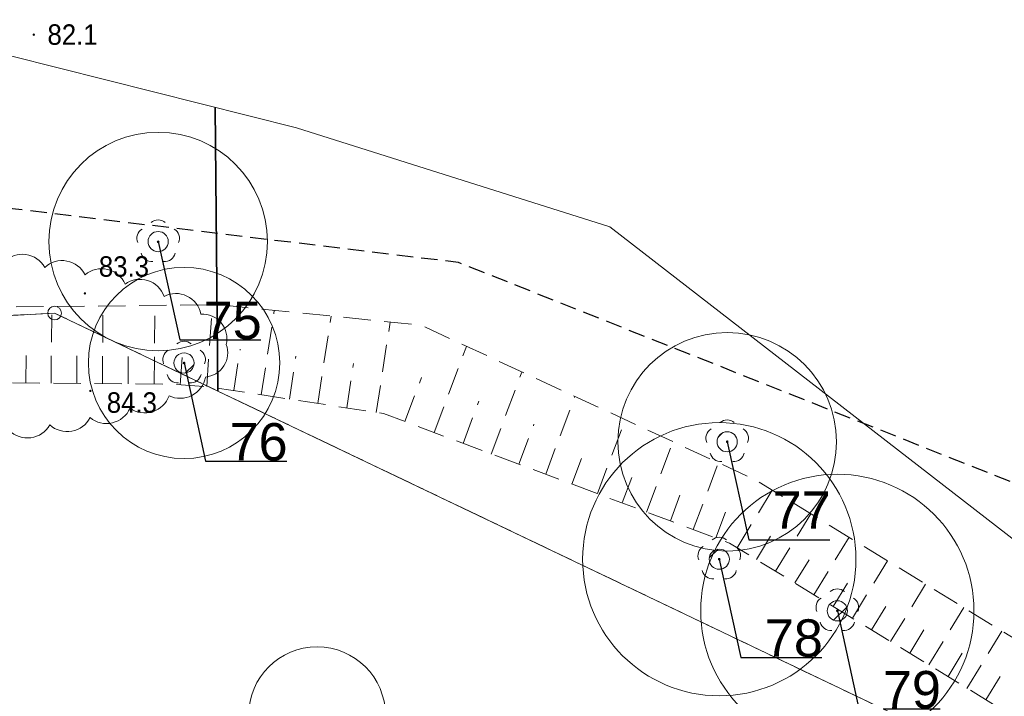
# Model space of a CAD drawing. Header units: metres. Extents: x 6540907 to 6541833, y 5893434 to 5894895.
# Tile 52 of 256: x 6541196 to 6541232, y 5893728 to 5893753. Entities that reach past the tile are written whole.
import ezdxf
from ezdxf import colors
from ezdxf.entities.mleader import LeaderData, LeaderLine
from ezdxf.math import Vec2, Vec3

# ---------------------------------------------------------------- set-up
doc = ezdxf.new("R2010")
doc.units = ezdxf.units.M
doc.header["$MEASUREMENT"] = 0
for name, pattern in [('1.0_0.5', [1.5, 1, -0.5]), ('2', [0.9, 0.6, -0.3]), ('219-500', [0, 0]), ('egug-500', [1, 0.5, -0.5])]:
    doc.linetypes.add(name, pattern=pattern)
doc.layers.get('0').update_dxf_attribs({"color": 2, "linetype": 'CONTINUOUS', "lineweight": 5})
for name, color, linetype, lineweight in [('202-punkt graniczny', 251, 'CONTINUOUS', 9), ('218-kontur użytku gruntowego', 251, 'CONTINUOUS', 9), ('219-działka ewidencyjna', 152, 'CONTINUOUS', 18), ('drzewo liściaste', 251, 'CONTINUOUS', 9), ('ogrodzenie trwałe', 251, 'CONTINUOUS', 9), ('pikieta naturalna', 251, 'CONTINUOUS', 9), ('pikieta naturalna-Atr2', 251, 'CONTINUOUS', 9), ('skarpa nieumocniona', 251, 'CONTINUOUS', 9), ('woda stojąca', 251, 'CONTINUOUS', 9), ('z_g_TOPOLE_e3', 152, 'CONTINUOUS', 20), ('z_i_drzewa_liściste_korony', 66, 'CONTINUOUS', 20), ('Zakres', 252, 'CONTINUOUS', 15)]:
    doc.layers.add(name, color=color, linetype=linetype, lineweight=lineweight)
doc.layers.add('z_i_masywy_grupy', color=7, linetype='CONTINUOUS', lineweight=13, true_color=0x7f926c)
doc.styles.add('Opisowy', font='arial.ttf')
doc.styles.get("Standard").update_dxf_attribs({"font": 'Arial', "width": 0.75})
doc.linetypes.add('902-500', pattern='A,3.75,0,[1,ksztalty.shx,S=0.5,R=0,X=0,Y=0],3.75', length=7.5)

# ---------------------------------------------------------------- blocks, each defined once
blk = doc.blocks.new('202')
at = {"color": 0, "linetype": 'Continuous', "lineweight": 0}
blk.add_circle((0, 0), 0.25, dxfattribs=at)
blk = doc.blocks.new('PW01')
at = {"linetype": 'Continuous', "lineweight": 13}
h = blk.add_hatch(color=0, dxfattribs=at)
edge = h.paths.add_edge_path()
edge.add_arc((0, 0), 0.045, 0, 360)
blk = doc.blocks.new('OP021')
at = {"linetype": 'Continuous', "lineweight": 13}
h = blk.add_hatch(color=0, dxfattribs=at)
edge = h.paths.add_edge_path()
edge.add_arc((0, 0), 0.05, 0, 360)
at = {"color": 0, "linetype": 'Continuous', "lineweight": 13}
for centre, start, end in [((0, 0.4), 49.272, 130.728), ((-0.38, 0.124), 121.308, 202.548), ((0.38, 0.124), 337.452, 58.692), ((-0.235, -0.324), 193.221, 274.871), ((0.235, -0.324), 265.129, 346.779)]:
    blk.add_arc(centre, 0.4, start, end, dxfattribs=at)
blk = doc.blocks.new('_None')
blk = doc.blocks.new('punkt')
h = blk.add_hatch()
h.set_pattern_fill('ANSI32', color=256, scale=0.2)
h.set_pattern_definition([(45, (-4781848.87, -5644337.08), (-1.34703841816, 1.34703841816), []), (45, (-4781847.972, -5644337.08), (-1.34703841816, 1.34703841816), [])])
edge = h.paths.add_edge_path()
edge.add_arc((0, 0), 0.243, 0, 360)
blk.add_circle((0, 0), 0.243)

msp = doc.modelspace()

# ---------------------------------------------------------------- linework, layer by layer
at = {"layer": '218-kontur użytku gruntowego', "linetype": 'egug-500', "lineweight": 18, "flags": 128}
for points in [[(6541196.88, 5893742.383), (6541168.23, 5893740.803)], [(6541168.23, 5893740.803), (6541196.88, 5893742.383)], [(6541244.66, 5893719.543), (6541196.88, 5893742.383)], [(6541196.88, 5893742.383), (6541244.66, 5893719.543)]]:
    msp.add_lwpolyline(points, dxfattribs=at)
at = {"layer": '219-działka ewidencyjna', "linetype": '219-500', "lineweight": 18, "flags": 128}
for points in [[(6541196.88, 5893742.383), (6541168.23, 5893740.803)], [(6541244.66, 5893719.543), (6541196.88, 5893742.383)]]:
    msp.add_lwpolyline(points, dxfattribs=at)
at = {"layer": 'ogrodzenie trwałe', "linetype": '902-500', "lineweight": 35, "flags": 128}
msp.add_lwpolyline([(6541202.76, 5893749.913), (6541202.85, 5893739.533)], dxfattribs=at)
at = {"layer": 'skarpa nieumocniona', "linetype": '1.0_0.5', "lineweight": 18, "flags": 128}
msp.add_lwpolyline([(6541238.86, 5893726.253), (6541222.53, 5893736.273), (6541210.27, 5893741.943), (6541202.83, 5893742.693), (6541175.26, 5893742.363), (6541172.11, 5893741.023), (6541146.54, 5893728.643), (6541121.4, 5893713.943), (6541116.81, 5893708.583), (6541123.07, 5893711.833), (6541147.87, 5893726.103), (6541176.95, 5893739.963), (6541201.06, 5893739.783), (6541202.53, 5893739.683), (6541208.92, 5893738.703), (6541221.57, 5893733.963), (6541245.99, 5893719.033), (6541263.08, 5893708.613), (6541277.75, 5893700.703), (6541302.09, 5893693.353), (6541317.41, 5893694.423), (6541352.27, 5893704.453), (6541358.33, 5893706.013), (6541366.33, 5893706.573), (6541360.81, 5893706.933), (6541351.4, 5893707.533), (6541327.52, 5893701.203), (6541315.64, 5893697.833), (6541306.2, 5893696.213), (6541295.24, 5893697.573), (6541280.67, 5893704.143), (6541263.34, 5893711.213), (6541258.09, 5893714.333)], close=True, dxfattribs=at)
for points in [[(6541200.52, 5893739.783), (6541200.55, 5893742.663)], [(6541202.45, 5893739.693), (6541202.65, 5893742.693)], [(6541196.75, 5893739.813), (6541196.78, 5893742.623)], [(6541198.63, 5893739.803), (6541198.65, 5893742.643)], [(6541204.44, 5893739.393), (6541204.92, 5893742.483)], [(6541206.51, 5893739.073), (6541207, 5893742.273)], [(6541208.65, 5893738.743), (6541209.16, 5893742.053)], [(6541195.83, 5893739.823), (6541195.84, 5893741.213)], [(6541197.69, 5893739.813), (6541197.7, 5893741.223)], [(6541199.57, 5893739.793), (6541199.58, 5893741.223)], [(6541201.48, 5893739.753), (6541201.58, 5893741.213)], [(6541203.44, 5893739.543), (6541203.67, 5893741.063)], [(6541210.77, 5893738.013), (6541211.95, 5893741.163)], [(6541205.47, 5893739.233), (6541205.71, 5893740.803)], [(6541207.57, 5893738.913), (6541207.82, 5893740.533)], [(6541212.86, 5893737.223), (6541213.98, 5893740.223)], [(6541209.7, 5893738.413), (6541210.31, 5893740.023)], [(6541211.83, 5893737.613), (6541212.4, 5893739.153)], [(6541214.85, 5893736.483), (6541215.92, 5893739.333)], [(6541216.74, 5893735.773), (6541217.76, 5893738.483)], [(6541213.87, 5893736.853), (6541214.42, 5893738.313)], [(6541218.54, 5893735.093), (6541219.51, 5893737.673)], [(6541215.81, 5893736.123), (6541216.33, 5893737.513)], [(6541220.25, 5893734.453), (6541221.17, 5893736.903)], [(6541217.65, 5893735.433), (6541218.15, 5893736.753)], [(6541219.41, 5893734.773), (6541219.88, 5893736.033)], [(6541221.85, 5893733.793), (6541223.14, 5893735.903)], [(6541221.07, 5893734.153), (6541221.52, 5893735.343)], [(6541223.26, 5893732.933), (6541224.55, 5893735.033)], [(6541222.56, 5893733.363), (6541223.2, 5893734.413)], [(6541224.66, 5893732.073), (6541225.95, 5893734.173)], [(6541223.96, 5893732.503), (6541224.61, 5893733.553)], [(6541226.07, 5893731.213), (6541227.35, 5893733.313)], [(6541225.37, 5893731.643), (6541226.01, 5893732.693)], [(6541227.47, 5893730.353), (6541228.75, 5893732.453)], [(6541226.77, 5893730.783), (6541227.41, 5893731.833)], [(6541228.87, 5893729.503), (6541230.15, 5893731.603)], [(6541228.17, 5893729.933), (6541228.81, 5893730.983)], [(6541230.26, 5893728.643), (6541231.54, 5893730.743)], [(6541229.57, 5893729.073), (6541230.21, 5893730.123)], [(6541230.96, 5893728.223), (6541231.6, 5893729.263)]]:
    msp.add_lwpolyline(points, dxfattribs=at)
at = {"layer": 'woda stojąca', "linetype": 'Continuous', "lineweight": 18, "flags": 128}
msp.add_lwpolyline([(6541074.57, 5893702.573), (6541086.39, 5893706.053), (6541096.18, 5893707.193), (6541105.39, 5893710.673), (6541116.8, 5893716.053), (6541141.83, 5893735.263), (6541172.37, 5893747.283), (6541190.02, 5893753.123), (6541205.73, 5893749.163), (6541217.2, 5893745.543), (6541235.79, 5893731.133), (6541265.97, 5893717.013), (6541297.72, 5893704.803), (6541316.24, 5893704.333), (6541351.89, 5893719.333), (6541367.34, 5893722.853), (6541389.88, 5893720.183)], dxfattribs=at)
at = {"layer": 'z_g_TOPOLE_e3', "linetype": 'Continuous'}
for centre, radius in [((6541200.67, 5893744.999), 4), ((6541201.616, 5893740.555), 3.5), ((6541221.491, 5893737.671), 4), ((6541221.201, 5893733.371), 5), ((6541225.521, 5893731.481), 5)]:
    msp.add_circle(centre, radius, dxfattribs=at)
at = {"layer": 'z_i_drzewa_liściste_korony', "linetype": 'Continuous'}
msp.add_circle((6541206.484, 5893727.666), 2.5, dxfattribs=at)
at = {"layer": 'z_i_masywy_grupy', "linetype": 'Continuous'}
msp.add_lwpolyline([(6541195.219, 5893738.087, 0.5), (6541196.705, 5893738.291, 0.5), (6541198.181, 5893738.556, 0.5), (6541199.64, 5893738.9, 0.5), (6541201.068, 5893739.356, 0.5), (6541202.397, 5893740.041, 0.5), (6541203.159, 5893741.231, 0.5), (6541202.236, 5893742.347, 0.5), (6541200.887, 5893742.992, 0.5), (6541199.458, 5893743.443, 0.5), (6541197.998, 5893743.786, 0.5), (6541196.522, 5893744.052, 0.5), (6541195.037, 5893744.258, 0.5)], format="xyb", dxfattribs=at)
at = {"layer": 'Zakres', "linetype": '2', "lineweight": 25, "flags": 128}
msp.add_lwpolyline([(6541682.61, 5893538.602), (6541557.28, 5893643.783), (6541380.44, 5893717.283), (6541307.38, 5893706.193), (6541211.66, 5893744.233), (6541170.76, 5893749.163), (6541137.92, 5893734.863), (6541058.11, 5893726.893), (6540997.5, 5893673.663), (6540930.81, 5893582.593)], dxfattribs=at)

# ---------------------------------------------------------------- block references
at = {"layer": '202-punkt graniczny', "linetype": 'Continuous', "lineweight": 18}
msp.add_blockref('202', (6541196.88, 5893742.383), dxfattribs=at)
at = {"layer": 'drzewo liściaste', "linetype": 'Continuous', "lineweight": 18}
for p in [(6541200.67, 5893744.993), (6541200.67, 5893744.993), (6541200.67, 5893744.993), (6541201.62, 5893740.553), (6541201.62, 5893740.553), (6541201.62, 5893740.553), (6541221.49, 5893737.673), (6541221.49, 5893737.673), (6541221.49, 5893737.673), (6541221.2, 5893733.373), (6541221.2, 5893733.373), (6541221.2, 5893733.373), (6541225.52, 5893731.483), (6541225.52, 5893731.483), (6541225.52, 5893731.483)]:
    msp.add_blockref('OP021', p, dxfattribs=at)
at = {"layer": 'pikieta naturalna', "linetype": 'Continuous', "lineweight": 13}
for p in [(6541196.12, 5893752.573), (6541197.99, 5893743.103), (6541198.19, 5893739.533)]:
    msp.add_blockref('PW01', p, dxfattribs=at)
at = {"layer": 'z_g_TOPOLE_e3', "linetype": 'Continuous', "xscale": 1.520278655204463, "yscale": 1.520278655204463, "zscale": 1.520278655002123}
for p in [(6541200.67, 5893744.999), (6541201.616, 5893740.555), (6541221.491, 5893737.671), (6541221.201, 5893733.371), (6541225.521, 5893731.481)]:
    msp.add_blockref('punkt', p, dxfattribs=at)

# ---------------------------------------------------------------- texts
at = {"layer": 'pikieta naturalna-Atr2', "width": 0.9}
for s, p in [('82.1', (6541196.62, 5893752.203)), ('83.3', (6541198.5, 5893743.713)), ('84.3', (6541198.79, 5893738.733))]:
    msp.add_text(s, height=0.75, dxfattribs=at).set_placement(p)

# ---------------------------------------------------------------- leaders
at = {"layer": 'z_g_TOPOLE_e3', "linetype": 'Continuous'}
ml = msp.add_multileader_mtext('Standard', dxfattribs=at)
ml.set_content('75', color=256, style='Opisowy')
ml.set_leader_properties()
ml.set_arrow_properties(name='NONE')
ml.build(insert=Vec2(0, 0))
ml.multileader.update_dxf_attribs({"has_dogleg": 0, "text_left_attachment_type": 6, "text_right_attachment_type": 5, "text_top_attachment_type": 0, "text_bottom_attachment_type": 0, "dogleg_length": 1.914, "arrow_head_size": 7.005})
ctx = ml.context
ctx.base_point, ctx.char_height, ctx.arrow_head_size, ctx.landing_gap_size, ctx.plane_origin = Vec3(6541201.459, 5893741.407), 1.3683, 7.005, 0.876, Vec3(6541194.088, 5893737.022)
ctx.left_attachment, ctx.right_attachment, ctx.attachment_type = 6, 5, 2
notes = []
notes.append((ctx, [(1, (1, 1, 0), (6541198.418, 5893741.407), (1, 0), 3.041, [(0, [(6541200.67, 5893744.999), (6541201.459, 5893741.407), (6541201.459, 5893741.407), (6541201.459, 5893741.407), (6541201.459, 5893741.407), (6541201.459, 5893741.407), (6541201.459, 5893741.407), (6541201.459, 5893741.407), (6541201.459, 5893741.407), (6541201.459, 5893741.407), (6541201.459, 5893741.407), (6541201.459, 5893741.407), (6541201.459, 5893741.407), (6541201.459, 5893741.407), (6541201.459, 5893741.407), (6541201.459, 5893741.407), (6541201.459, 5893741.407), (6541201.459, 5893741.407), (6541201.459, 5893741.407), (6541201.459, 5893741.407), (6541201.459, 5893741.407), (6541201.459, 5893741.407), (6541201.459, 5893741.407), (6541201.459, 5893741.407), (6541201.459, 5893741.407), (6541201.459, 5893741.407), (6541201.459, 5893741.407), (6541201.459, 5893741.407), (6541201.459, 5893741.407), (6541201.459, 5893741.407), (6541201.459, 5893741.407), (6541201.459, 5893741.407), (6541201.459, 5893741.407), (6541201.459, 5893741.407), (6541201.459, 5893741.407), (6541201.459, 5893741.407), (6541201.459, 5893741.407), (6541201.459, 5893741.407), (6541201.459, 5893741.407), (6541201.459, 5893741.407), (6541201.459, 5893741.407), (6541201.459, 5893741.407), (6541201.459, 5893741.407), (6541201.459, 5893741.407), (6541201.459, 5893741.407), (6541201.459, 5893741.407), (6541201.459, 5893741.407), (6541201.459, 5893741.407), (6541201.459, 5893741.407), (6541201.459, 5893741.407), (6541201.459, 5893741.407), (6541201.459, 5893741.407), (6541201.459, 5893741.407), (6541201.459, 5893741.407), (6541201.459, 5893741.407), (6541201.459, 5893741.407), (6541201.459, 5893741.407), (6541201.459, 5893741.407), (6541201.459, 5893741.407), (6541201.459, 5893741.407), (6541201.459, 5893741.407), (6541201.459, 5893741.407), (6541201.459, 5893741.407), (6541201.459, 5893741.407), (6541201.459, 5893741.407), (6541201.459, 5893741.407), (6541201.459, 5893741.407), (6541201.459, 5893741.407), (6541201.459, 5893741.407), (6541201.459, 5893741.407), (6541201.459, 5893741.407), (6541201.459, 5893741.407), (6541201.459, 5893741.407), (6541201.459, 5893741.407), (6541201.459, 5893741.407), (6541201.459, 5893741.407), (6541201.459, 5893741.407), (6541201.459, 5893741.407), (6541201.459, 5893741.407), (6541201.459, 5893741.407), (6541201.459, 5893741.407), (6541201.459, 5893741.407), (6541201.459, 5893741.407), (6541201.459, 5893741.407), (6541201.459, 5893741.407), (6541201.459, 5893741.407), (6541201.459, 5893741.407), (6541201.459, 5893741.407), (6541201.459, 5893741.407), (6541201.459, 5893741.407), (6541201.459, 5893741.407), (6541201.459, 5893741.407), (6541201.459, 5893741.407), (6541201.459, 5893741.407), (6541201.459, 5893741.407), (6541201.459, 5893741.407), (6541201.459, 5893741.407), (6541201.459, 5893741.407), (6541201.459, 5893741.407), (6541201.459, 5893741.407), (6541201.459, 5893741.407), (6541201.459, 5893741.407), (6541201.459, 5893741.407), (6541201.459, 5893741.407), (6541201.459, 5893741.407), (6541201.459, 5893741.407), (6541201.459, 5893741.407), (6541201.459, 5893741.407), (6541201.459, 5893741.407), (6541201.459, 5893741.407), (6541201.459, 5893741.407), (6541201.459, 5893741.407), (6541201.459, 5893741.407), (6541201.459, 5893741.407), (6541201.459, 5893741.407), (6541201.459, 5893741.407), (6541201.459, 5893741.407), (6541201.459, 5893741.407), (6541201.459, 5893741.407), (6541201.459, 5893741.407), (6541201.459, 5893741.407), (6541201.459, 5893741.407), (6541201.459, 5893741.407), (6541201.459, 5893741.407), (6541201.459, 5893741.407), (6541201.459, 5893741.407), (6541201.459, 5893741.407), (6541201.459, 5893741.407)], 256, [])])]))
ctx.mtext.insert, ctx.mtext.flow_direction = Vec3(6541202.334, 5893742.798), 5
ml = msp.add_multileader_mtext('Standard', dxfattribs=at)
ml.set_content('76', color=256, style='Opisowy')
ml.set_leader_properties()
ml.set_arrow_properties(name='NONE')
ml.build(insert=Vec2(0, 0))
ml.multileader.update_dxf_attribs({"has_dogleg": 0, "text_left_attachment_type": 6, "text_right_attachment_type": 5, "text_top_attachment_type": 0, "text_bottom_attachment_type": 0, "dogleg_length": 1.914, "arrow_head_size": 7.005})
ctx = ml.context
ctx.base_point, ctx.char_height, ctx.arrow_head_size, ctx.landing_gap_size, ctx.plane_origin = Vec3(6541202.404, 5893736.963), 1.3683, 7.005, 0.876, Vec3(6541195.033, 5893732.579)
ctx.left_attachment, ctx.right_attachment, ctx.attachment_type = 6, 5, 2
notes.append((ctx, [(1, (1, 1, 0), (6541199.364, 5893736.963), (1, 0), 3.041, [(0, [(6541201.616, 5893740.555), (6541202.404, 5893736.963), (6541202.404, 5893736.963), (6541202.404, 5893736.963), (6541202.404, 5893736.963), (6541202.404, 5893736.963), (6541202.404, 5893736.963), (6541202.404, 5893736.963), (6541202.404, 5893736.963), (6541202.404, 5893736.963), (6541202.404, 5893736.963), (6541202.404, 5893736.963), (6541202.404, 5893736.963), (6541202.404, 5893736.963), (6541202.404, 5893736.963), (6541202.404, 5893736.963), (6541202.404, 5893736.963), (6541202.404, 5893736.963), (6541202.404, 5893736.963), (6541202.404, 5893736.963), (6541202.404, 5893736.963), (6541202.404, 5893736.963), (6541202.404, 5893736.963), (6541202.404, 5893736.963), (6541202.404, 5893736.963), (6541202.404, 5893736.963), (6541202.404, 5893736.963), (6541202.404, 5893736.963), (6541202.404, 5893736.963), (6541202.404, 5893736.963), (6541202.404, 5893736.963), (6541202.404, 5893736.963), (6541202.404, 5893736.963), (6541202.404, 5893736.963), (6541202.404, 5893736.963), (6541202.404, 5893736.963), (6541202.404, 5893736.963), (6541202.404, 5893736.963), (6541202.404, 5893736.963), (6541202.404, 5893736.963), (6541202.404, 5893736.963), (6541202.404, 5893736.963), (6541202.404, 5893736.963), (6541202.404, 5893736.963), (6541202.404, 5893736.963), (6541202.404, 5893736.963), (6541202.404, 5893736.963), (6541202.404, 5893736.963), (6541202.404, 5893736.963), (6541202.404, 5893736.963), (6541202.404, 5893736.963), (6541202.404, 5893736.963), (6541202.404, 5893736.963), (6541202.404, 5893736.963), (6541202.404, 5893736.963), (6541202.404, 5893736.963), (6541202.404, 5893736.963), (6541202.404, 5893736.963), (6541202.404, 5893736.963), (6541202.404, 5893736.963), (6541202.404, 5893736.963), (6541202.404, 5893736.963), (6541202.404, 5893736.963), (6541202.404, 5893736.963), (6541202.404, 5893736.963), (6541202.404, 5893736.963), (6541202.404, 5893736.963), (6541202.404, 5893736.963), (6541202.404, 5893736.963), (6541202.404, 5893736.963), (6541202.404, 5893736.963), (6541202.404, 5893736.963), (6541202.404, 5893736.963), (6541202.404, 5893736.963), (6541202.404, 5893736.963), (6541202.404, 5893736.963), (6541202.404, 5893736.963), (6541202.404, 5893736.963), (6541202.404, 5893736.963), (6541202.404, 5893736.963), (6541202.404, 5893736.963), (6541202.404, 5893736.963), (6541202.404, 5893736.963), (6541202.404, 5893736.963), (6541202.404, 5893736.963), (6541202.404, 5893736.963), (6541202.404, 5893736.963), (6541202.404, 5893736.963), (6541202.404, 5893736.963), (6541202.404, 5893736.963), (6541202.404, 5893736.963), (6541202.404, 5893736.963), (6541202.404, 5893736.963), (6541202.404, 5893736.963), (6541202.404, 5893736.963), (6541202.404, 5893736.963), (6541202.404, 5893736.963), (6541202.404, 5893736.963), (6541202.404, 5893736.963), (6541202.404, 5893736.963), (6541202.404, 5893736.963), (6541202.404, 5893736.963), (6541202.404, 5893736.963), (6541202.404, 5893736.963), (6541202.404, 5893736.963), (6541202.404, 5893736.963), (6541202.404, 5893736.963), (6541202.404, 5893736.963), (6541202.404, 5893736.963), (6541202.404, 5893736.963), (6541202.404, 5893736.963), (6541202.404, 5893736.963), (6541202.404, 5893736.963), (6541202.404, 5893736.963), (6541202.404, 5893736.963), (6541202.404, 5893736.963), (6541202.404, 5893736.963), (6541202.404, 5893736.963), (6541202.404, 5893736.963), (6541202.404, 5893736.963), (6541202.404, 5893736.963), (6541202.404, 5893736.963), (6541202.404, 5893736.963), (6541202.404, 5893736.963), (6541202.404, 5893736.963), (6541202.404, 5893736.963), (6541202.404, 5893736.963), (6541202.404, 5893736.963)], 256, [])])]))
ctx.mtext.insert, ctx.mtext.flow_direction = Vec3(6541203.28, 5893738.354), 5
ml = msp.add_multileader_mtext('Standard', dxfattribs=at)
ml.set_content('77', color=256, style='Opisowy')
ml.set_leader_properties()
ml.set_arrow_properties(name='NONE')
ml.build(insert=Vec2(0, 0))
ml.multileader.update_dxf_attribs({"has_dogleg": 0, "text_left_attachment_type": 6, "text_right_attachment_type": 5, "text_top_attachment_type": 0, "text_bottom_attachment_type": 0, "dogleg_length": 1.914, "arrow_head_size": 7.005})
ctx = ml.context
ctx.base_point, ctx.char_height, ctx.arrow_head_size, ctx.landing_gap_size, ctx.plane_origin = Vec3(6541222.28, 5893734.078), 1.3683, 7.005, 0.876, Vec3(6541214.908, 5893729.694)
ctx.left_attachment, ctx.right_attachment, ctx.attachment_type = 6, 5, 2
notes.append((ctx, [(1, (1, 1, 0), (6541219.239, 5893734.078), (1, 0), 3.041, [(0, [(6541221.491, 5893737.671), (6541222.28, 5893734.078), (6541222.28, 5893734.078), (6541222.28, 5893734.078), (6541222.28, 5893734.078), (6541222.28, 5893734.078), (6541222.28, 5893734.078), (6541222.28, 5893734.078), (6541222.28, 5893734.078), (6541222.28, 5893734.078), (6541222.28, 5893734.078), (6541222.28, 5893734.078), (6541222.28, 5893734.078), (6541222.28, 5893734.078), (6541222.28, 5893734.078), (6541222.28, 5893734.078), (6541222.28, 5893734.078), (6541222.28, 5893734.078), (6541222.28, 5893734.078), (6541222.28, 5893734.078), (6541222.28, 5893734.078), (6541222.28, 5893734.078), (6541222.28, 5893734.078), (6541222.28, 5893734.078), (6541222.28, 5893734.078), (6541222.28, 5893734.078), (6541222.28, 5893734.078), (6541222.28, 5893734.078), (6541222.28, 5893734.078), (6541222.28, 5893734.078), (6541222.28, 5893734.078), (6541222.28, 5893734.078), (6541222.28, 5893734.078), (6541222.28, 5893734.078), (6541222.28, 5893734.078), (6541222.28, 5893734.078), (6541222.28, 5893734.078), (6541222.28, 5893734.078), (6541222.28, 5893734.078), (6541222.28, 5893734.078), (6541222.28, 5893734.078), (6541222.28, 5893734.078), (6541222.28, 5893734.078), (6541222.28, 5893734.078), (6541222.28, 5893734.078), (6541222.28, 5893734.078), (6541222.28, 5893734.078), (6541222.28, 5893734.078), (6541222.28, 5893734.078), (6541222.28, 5893734.078), (6541222.28, 5893734.078), (6541222.28, 5893734.078), (6541222.28, 5893734.078), (6541222.28, 5893734.078), (6541222.28, 5893734.078), (6541222.28, 5893734.078), (6541222.28, 5893734.078), (6541222.28, 5893734.078), (6541222.28, 5893734.078), (6541222.28, 5893734.078), (6541222.28, 5893734.078), (6541222.28, 5893734.078), (6541222.28, 5893734.078), (6541222.28, 5893734.078), (6541222.28, 5893734.078), (6541222.28, 5893734.078), (6541222.28, 5893734.078), (6541222.28, 5893734.078), (6541222.28, 5893734.078), (6541222.28, 5893734.078), (6541222.28, 5893734.078), (6541222.28, 5893734.078), (6541222.28, 5893734.078), (6541222.28, 5893734.078), (6541222.28, 5893734.078), (6541222.28, 5893734.078), (6541222.28, 5893734.078), (6541222.28, 5893734.078), (6541222.28, 5893734.078), (6541222.28, 5893734.078), (6541222.28, 5893734.078), (6541222.28, 5893734.078), (6541222.28, 5893734.078), (6541222.28, 5893734.078), (6541222.28, 5893734.078), (6541222.28, 5893734.078), (6541222.28, 5893734.078), (6541222.28, 5893734.078), (6541222.28, 5893734.078), (6541222.28, 5893734.078), (6541222.28, 5893734.078), (6541222.28, 5893734.078), (6541222.28, 5893734.078), (6541222.28, 5893734.078), (6541222.28, 5893734.078), (6541222.28, 5893734.078), (6541222.28, 5893734.078), (6541222.28, 5893734.078), (6541222.28, 5893734.078), (6541222.28, 5893734.078), (6541222.28, 5893734.078), (6541222.28, 5893734.078), (6541222.28, 5893734.078), (6541222.28, 5893734.078), (6541222.28, 5893734.078), (6541222.28, 5893734.078), (6541222.28, 5893734.078), (6541222.28, 5893734.078), (6541222.28, 5893734.078), (6541222.28, 5893734.078), (6541222.28, 5893734.078), (6541222.28, 5893734.078), (6541222.28, 5893734.078), (6541222.28, 5893734.078), (6541222.28, 5893734.078), (6541222.28, 5893734.078), (6541222.28, 5893734.078), (6541222.28, 5893734.078), (6541222.28, 5893734.078), (6541222.28, 5893734.078), (6541222.28, 5893734.078), (6541222.28, 5893734.078), (6541222.28, 5893734.078), (6541222.28, 5893734.078), (6541222.28, 5893734.078), (6541222.28, 5893734.078)], 256, [])])]))
ctx.mtext.insert, ctx.mtext.flow_direction = Vec3(6541223.155, 5893735.852), 5
ml = msp.add_multileader_mtext('Standard', dxfattribs=at)
ml.set_content('78', color=256, style='Opisowy')
ml.set_leader_properties()
ml.set_arrow_properties(name='NONE')
ml.build(insert=Vec2(0, 0))
ml.multileader.update_dxf_attribs({"has_dogleg": 0, "text_left_attachment_type": 6, "text_right_attachment_type": 5, "text_top_attachment_type": 0, "text_bottom_attachment_type": 0, "dogleg_length": 1.914, "arrow_head_size": 7.005})
ctx = ml.context
ctx.base_point, ctx.char_height, ctx.arrow_head_size, ctx.landing_gap_size, ctx.plane_origin = Vec3(6541221.99, 5893729.778), 1.3683, 7.005, 0.876, Vec3(6541214.618, 5893725.394)
ctx.left_attachment, ctx.right_attachment, ctx.attachment_type = 6, 5, 2
notes.append((ctx, [(1, (1, 1, 0), (6541218.949, 5893729.778), (1, 0), 3.041, [(0, [(6541221.201, 5893733.371), (6541221.99, 5893729.778), (6541221.99, 5893729.778), (6541221.99, 5893729.778), (6541221.99, 5893729.778), (6541221.99, 5893729.778), (6541221.99, 5893729.778), (6541221.99, 5893729.778), (6541221.99, 5893729.778), (6541221.99, 5893729.778), (6541221.99, 5893729.778), (6541221.99, 5893729.778), (6541221.99, 5893729.778), (6541221.99, 5893729.778), (6541221.99, 5893729.778), (6541221.99, 5893729.778), (6541221.99, 5893729.778), (6541221.99, 5893729.778), (6541221.99, 5893729.778), (6541221.99, 5893729.778), (6541221.99, 5893729.778), (6541221.99, 5893729.778), (6541221.99, 5893729.778), (6541221.99, 5893729.778), (6541221.99, 5893729.778), (6541221.99, 5893729.778), (6541221.99, 5893729.778), (6541221.99, 5893729.778), (6541221.99, 5893729.778), (6541221.99, 5893729.778), (6541221.99, 5893729.778), (6541221.99, 5893729.778), (6541221.99, 5893729.778), (6541221.99, 5893729.778), (6541221.99, 5893729.778), (6541221.99, 5893729.778), (6541221.99, 5893729.778), (6541221.99, 5893729.778), (6541221.99, 5893729.778), (6541221.99, 5893729.778), (6541221.99, 5893729.778), (6541221.99, 5893729.778), (6541221.99, 5893729.778), (6541221.99, 5893729.778), (6541221.99, 5893729.778), (6541221.99, 5893729.778), (6541221.99, 5893729.778), (6541221.99, 5893729.778), (6541221.99, 5893729.778), (6541221.99, 5893729.778), (6541221.99, 5893729.778), (6541221.99, 5893729.778), (6541221.99, 5893729.778), (6541221.99, 5893729.778), (6541221.99, 5893729.778), (6541221.99, 5893729.778), (6541221.99, 5893729.778), (6541221.99, 5893729.778), (6541221.99, 5893729.778), (6541221.99, 5893729.778), (6541221.99, 5893729.778), (6541221.99, 5893729.778), (6541221.99, 5893729.778), (6541221.99, 5893729.778), (6541221.99, 5893729.778), (6541221.99, 5893729.778), (6541221.99, 5893729.778), (6541221.99, 5893729.778), (6541221.99, 5893729.778), (6541221.99, 5893729.778), (6541221.99, 5893729.778), (6541221.99, 5893729.778), (6541221.99, 5893729.778), (6541221.99, 5893729.778), (6541221.99, 5893729.778), (6541221.99, 5893729.778), (6541221.99, 5893729.778), (6541221.99, 5893729.778), (6541221.99, 5893729.778), (6541221.99, 5893729.778), (6541221.99, 5893729.778), (6541221.99, 5893729.778), (6541221.99, 5893729.778), (6541221.99, 5893729.778), (6541221.99, 5893729.778), (6541221.99, 5893729.778), (6541221.99, 5893729.778), (6541221.99, 5893729.778), (6541221.99, 5893729.778), (6541221.99, 5893729.778), (6541221.99, 5893729.778), (6541221.99, 5893729.778), (6541221.99, 5893729.778), (6541221.99, 5893729.778), (6541221.99, 5893729.778), (6541221.99, 5893729.778), (6541221.99, 5893729.778), (6541221.99, 5893729.778), (6541221.99, 5893729.778), (6541221.99, 5893729.778), (6541221.99, 5893729.778), (6541221.99, 5893729.778), (6541221.99, 5893729.778), (6541221.99, 5893729.778), (6541221.99, 5893729.778), (6541221.99, 5893729.778), (6541221.99, 5893729.778), (6541221.99, 5893729.778), (6541221.99, 5893729.778), (6541221.99, 5893729.778), (6541221.99, 5893729.778), (6541221.99, 5893729.778), (6541221.99, 5893729.778), (6541221.99, 5893729.778), (6541221.99, 5893729.778), (6541221.99, 5893729.778), (6541221.99, 5893729.778), (6541221.99, 5893729.778), (6541221.99, 5893729.778), (6541221.99, 5893729.778), (6541221.99, 5893729.778), (6541221.99, 5893729.778), (6541221.99, 5893729.778), (6541221.99, 5893729.778), (6541221.99, 5893729.778), (6541221.99, 5893729.778)], 256, [])])]))
ctx.mtext.insert, ctx.mtext.flow_direction = Vec3(6541222.865, 5893731.17), 5
ml = msp.add_multileader_mtext('Standard', dxfattribs=at)
ml.set_content('79', color=256, style='Opisowy')
ml.set_leader_properties()
ml.set_arrow_properties(name='NONE')
ml.build(insert=Vec2(0, 0))
ml.multileader.update_dxf_attribs({"has_dogleg": 0, "text_left_attachment_type": 6, "text_right_attachment_type": 5, "text_top_attachment_type": 0, "text_bottom_attachment_type": 0, "dogleg_length": 1.914, "arrow_head_size": 7.005})
ctx = ml.context
ctx.base_point, ctx.char_height, ctx.arrow_head_size, ctx.landing_gap_size, ctx.plane_origin = Vec3(6541226.31, 5893727.888), 1.3683, 7.005, 0.876, Vec3(6541218.938, 5893723.504)
ctx.left_attachment, ctx.right_attachment, ctx.attachment_type = 6, 5, 2
notes.append((ctx, [(1, (1, 1, 0), (6541223.269, 5893727.888), (1, 0), 3.041, [(0, [(6541225.521, 5893731.481), (6541226.31, 5893727.888), (6541226.31, 5893727.888), (6541226.31, 5893727.888), (6541226.31, 5893727.888), (6541226.31, 5893727.888), (6541226.31, 5893727.888), (6541226.31, 5893727.888), (6541226.31, 5893727.888), (6541226.31, 5893727.888), (6541226.31, 5893727.888), (6541226.31, 5893727.888), (6541226.31, 5893727.888), (6541226.31, 5893727.888), (6541226.31, 5893727.888), (6541226.31, 5893727.888), (6541226.31, 5893727.888), (6541226.31, 5893727.888), (6541226.31, 5893727.888), (6541226.31, 5893727.888), (6541226.31, 5893727.888), (6541226.31, 5893727.888), (6541226.31, 5893727.888), (6541226.31, 5893727.888), (6541226.31, 5893727.888), (6541226.31, 5893727.888), (6541226.31, 5893727.888), (6541226.31, 5893727.888), (6541226.31, 5893727.888), (6541226.31, 5893727.888), (6541226.31, 5893727.888), (6541226.31, 5893727.888), (6541226.31, 5893727.888), (6541226.31, 5893727.888), (6541226.31, 5893727.888), (6541226.31, 5893727.888), (6541226.31, 5893727.888), (6541226.31, 5893727.888), (6541226.31, 5893727.888), (6541226.31, 5893727.888), (6541226.31, 5893727.888), (6541226.31, 5893727.888), (6541226.31, 5893727.888), (6541226.31, 5893727.888), (6541226.31, 5893727.888), (6541226.31, 5893727.888), (6541226.31, 5893727.888), (6541226.31, 5893727.888), (6541226.31, 5893727.888), (6541226.31, 5893727.888), (6541226.31, 5893727.888), (6541226.31, 5893727.888), (6541226.31, 5893727.888), (6541226.31, 5893727.888), (6541226.31, 5893727.888), (6541226.31, 5893727.888), (6541226.31, 5893727.888), (6541226.31, 5893727.888), (6541226.31, 5893727.888), (6541226.31, 5893727.888), (6541226.31, 5893727.888), (6541226.31, 5893727.888), (6541226.31, 5893727.888), (6541226.31, 5893727.888), (6541226.31, 5893727.888), (6541226.31, 5893727.888), (6541226.31, 5893727.888), (6541226.31, 5893727.888), (6541226.31, 5893727.888), (6541226.31, 5893727.888), (6541226.31, 5893727.888), (6541226.31, 5893727.888), (6541226.31, 5893727.888), (6541226.31, 5893727.888), (6541226.31, 5893727.888), (6541226.31, 5893727.888), (6541226.31, 5893727.888), (6541226.31, 5893727.888), (6541226.31, 5893727.888), (6541226.31, 5893727.888), (6541226.31, 5893727.888), (6541226.31, 5893727.888), (6541226.31, 5893727.888), (6541226.31, 5893727.888), (6541226.31, 5893727.888), (6541226.31, 5893727.888), (6541226.31, 5893727.888), (6541226.31, 5893727.888), (6541226.31, 5893727.888), (6541226.31, 5893727.888), (6541226.31, 5893727.888), (6541226.31, 5893727.888), (6541226.31, 5893727.888), (6541226.31, 5893727.888), (6541226.31, 5893727.888), (6541226.31, 5893727.888), (6541226.31, 5893727.888), (6541226.31, 5893727.888), (6541226.31, 5893727.888), (6541226.31, 5893727.888), (6541226.31, 5893727.888), (6541226.31, 5893727.888), (6541226.31, 5893727.888), (6541226.31, 5893727.888), (6541226.31, 5893727.888), (6541226.31, 5893727.888), (6541226.31, 5893727.888), (6541226.31, 5893727.888), (6541226.31, 5893727.888), (6541226.31, 5893727.888), (6541226.31, 5893727.888), (6541226.31, 5893727.888), (6541226.31, 5893727.888), (6541226.31, 5893727.888), (6541226.31, 5893727.888), (6541226.31, 5893727.888), (6541226.31, 5893727.888), (6541226.31, 5893727.888), (6541226.31, 5893727.888), (6541226.31, 5893727.888), (6541226.31, 5893727.888), (6541226.31, 5893727.888), (6541226.31, 5893727.888), (6541226.31, 5893727.888), (6541226.31, 5893727.888), (6541226.31, 5893727.888)], 256, [])])]))
ctx.mtext.insert, ctx.mtext.flow_direction = Vec3(6541227.185, 5893729.28), 5
for ctx, leaders in notes:
    for number, flags, end, landing, length, lines in leaders:
        leader = LeaderData()
        leader.index, (leader.has_last_leader_line, leader.has_dogleg_vector, leader.attachment_direction) = number, flags
        leader.last_leader_point, leader.dogleg_vector, leader.dogleg_length = Vec3(end), Vec3(landing), length
        for number, points, colour, breaks in lines:
            line = LeaderLine()
            line.index, line.vertices, line.color, line.breaks = number, Vec3.list(points), colors.encode_raw_color(colour), breaks
            leader.lines.append(line)
        ctx.leaders.append(leader)

doc.saveas('drawing.dxf')
